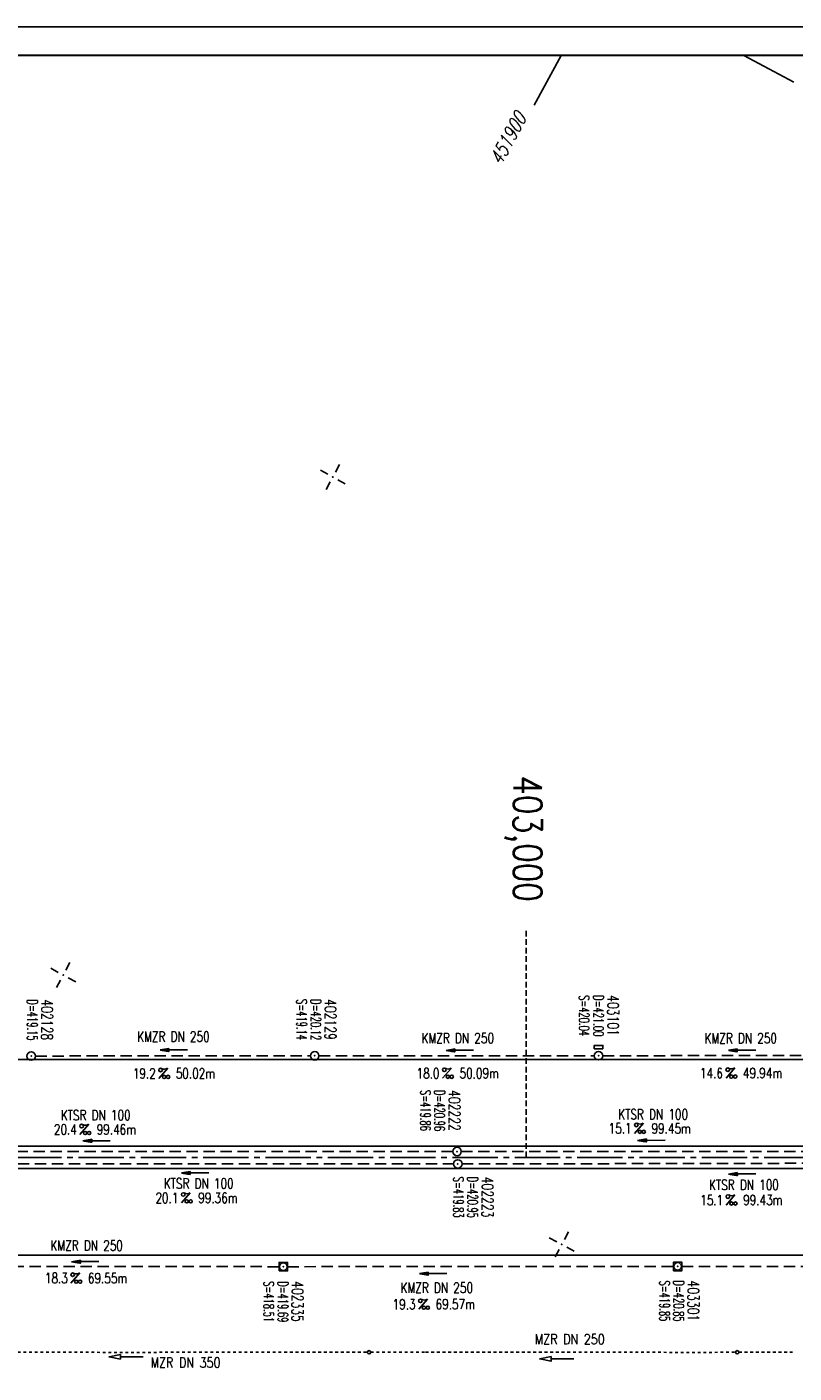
# Model space of a CAD drawing. Extents: x 0 to 1135, y 0 to 420.
# Tile 3 of 36: x 182 to 318, y 182 to 420. Entities that reach past the tile are written whole.
import ezdxf
from ezdxf.enums import TextEntityAlignment as Align

# ---------------------------------------------------------------- set-up
doc = ezdxf.new("R2010")
doc.units = 0
doc.header["$LTSCALE"] = 2
doc.header["$MEASUREMENT"] = 0
for name, pattern in [('ACAD_ISO03W100', [0.5, 0.25, -0.25]), ('ACHSE', [5.5, 4, -0.5, 0.5, -0.5]), ('AUSGEZOGEN', [0]), ('GESTRICH-X2', [1.5, 1, -0.5]), ('GESTRICHELT', [0.75, 0.5, -0.25])]:
    doc.linetypes.add(name, pattern=pattern)
doc.layers.get('0').update_dxf_attribs({"linetype": 'AUSGEZOGEN'})
for name, color, linetype in [('ACHSETOP', 250, 'ACHSE'), ('FBR', 8, 'CONTINUOUS'), ('HEKTOM', 250, 'GESTRICHELT'), ('KANAL', 7, 'GESTRICH-X2'), ('NETZ', 250, 'CONTINUOUS'), ('PFEIL', 7, 'CONTINUOUS'), ('RAHMEN', 250, 'AUSGEZOGEN'), ('SCHACHTNR', 6, 'CONTINUOUS'), ('SCHSYMBOL', 7, 'CONTINUOUS'), ('TE', 15, 'CONTINUOUS'), ('TEXTO', 4, 'CONTINUOUS'), ('TEXTU', 4, 'CONTINUOUS')]:
    doc.layers.add(name, color=color, linetype=linetype)
doc.styles.add('ROMANS', font='romans.shx', dxfattribs={"width": 0.8})

# ---------------------------------------------------------------- blocks, each defined once
blk = doc.blocks.new('IKR')
at = {"color": 0}
for p, q in [((0, 1), (0, 2.5)), ((-2.5, 0), (-1, 0)), ((1, 0), (2.5, 0)), ((0, -2.5), (0, -1))]:
    blk.add_line(p, q, dxfattribs=at)
blk.add_circle((0, 0), 0.05, dxfattribs=at)
blk.add_point((0, 0), dxfattribs=at)
blk = doc.blocks.new('GST')
at = {"color": 0}
blk.add_circle((0, 0), 0.75, dxfattribs=at)
blk.add_point((0, 0), dxfattribs=at)
blk = doc.blocks.new('10')
blk.add_blockref('GST', (0, 0))
blk = doc.blocks.new('PROM')
blk.add_line((1.57, 1.82), (0.02, 0.02))
for centre, radius in [((0.32, 1.51), 0.317), ((0.94, 0.29), 0.283), ((1.64, 0.29), 0.283)]:
    blk.add_circle(centre, radius)
blk.add_arc((0.99, 2.68), 1.03, 239.1414, 303.3549)
blk = doc.blocks.new('PFEIL2')
at = {"color": 0}
for p, q in [((0.88, 0), (-2.4, -0.01)), ((0.88, -0.27), (0.88, 0.28)), ((0.88, 0.28), (2.43, 0.01)), ((0.91, 0.27), (0.88, 0.26)), ((0.97, 0.26), (0.88, 0.25)), ((1.02, 0.25), (0.88, 0.23)), ((1.07, 0.24), (0.88, 0.21)), ((1.13, 0.23), (0.88, 0.19)), ((1.18, 0.22), (0.88, 0.17)), ((1.24, 0.21), (0.88, 0.15)), ((1.29, 0.21), (0.88, 0.14)), ((1.34, 0.2), (0.88, 0.12)), ((1.4, 0.19), (0.88, 0.1)), ((1.45, 0.18), (0.88, 0.08)), ((1.51, 0.17), (0.88, 0.06)), ((1.56, 0.16), (0.88, 0.04)), ((1.61, 0.15), (0.88, 0.02)), ((1.67, 0.14), (0.88, 0.01)), ((1.72, 0.13), (0.88, -0.01)), ((1.78, 0.12), (0.88, -0.03)), ((1.83, 0.11), (0.88, -0.05)), ((1.88, 0.1), (0.88, -0.07)), ((1.94, 0.09), (0.88, -0.09)), ((2.05, 0.08), (0.88, -0.12)), ((1.99, 0.08), (0.88, -0.11)), ((2.1, 0.07), (0.88, -0.14)), ((2.15, 0.06), (0.88, -0.16)), ((2.21, 0.05), (0.88, -0.18)), ((2.26, 0.04), (0.88, -0.2)), ((2.32, 0.03), (0.88, -0.22)), ((2.37, 0.02), (0.88, -0.23)), ((2.42, 0.01), (0.88, -0.25)), ((2.43, 0.01), (0.88, -0.27))]:
    blk.add_line(p, q, dxfattribs=at)
blk = doc.blocks.new('13')
blk.add_lwpolyline([(0.76, 1.22), (-0.75, 1.22), (-0.75, 1.8), (0.76, 1.8)], close=True)
at = {"rotation": 180}
blk.add_blockref('GST', (0, 0), dxfattribs=at)
blk = doc.blocks.new('20')
blk.add_lwpolyline([(-0.75, -0.75), (0.75, -0.75), (0.75, 0.75), (-0.75, 0.75)], close=True)
blk.add_circle((0, 0), 0.676)
blk.add_point((0, 0))

msp = doc.modelspace()

# ---------------------------------------------------------------- linework, layer by layer
at = {"layer": 'ACHSETOP'}
msp.add_lwpolyline([(25, 220.37), (70.24, 220.37), (320.24, 220.37), (570.24, 220.37), (770.24, 220.37), (895.24, 220.37), (945.24, 220.37), (950, 220.37)], dxfattribs=at)
at = {"layer": 'FBR'}
for points in [[(25, 237.62), (70.24, 237.62), (320.24, 237.62), (570.24, 237.62), (650.12, 237.62)], [(25, 203.12), (70.24, 203.12), (320.24, 203.12), (570.24, 203.12), (641.54, 203.12)]]:
    msp.add_lwpolyline(points, dxfattribs=at)
for points in [[(25, 222.37, -0.000001), (70.24, 222.37, -0.000001), (195.24, 222.37, 0.000001), (320.24, 222.37, 0.000001), (445.24, 222.37, -0.000001), (570.24, 222.37, -0.000001), (670.24, 222.37, 0.000001), (770.24, 222.37), (786.31, 222.37)], [(25, 218.37, -0.000001), (70.24, 218.37, -0.000001), (195.24, 218.37, 0.000001), (320.24, 218.37, 0.000001), (445.24, 218.37, -0.000001), (570.24, 218.37, -0.000001), (670.24, 218.37, 0.000001), (770.24, 218.37), (786.29, 218.37)]]:
    msp.add_lwpolyline(points, format="xyb", dxfattribs=at)
at = {"layer": 'HEKTOM'}
msp.add_line((270.25, 220.38), (270.25, 260.38), dxfattribs=at)
at = {"layer": 'KANAL'}
for p, q in [((183.68, 238.26), (232.2, 238.31)), ((233.69, 238.29), (282.3, 238.32)), ((283.79, 238.3), (332.23, 238.4)), ((159.34, 221.43), (257.31, 221.39)), ((258.8, 221.4), (356.76, 221.36)), ((159.58, 219.25), (257.43, 219.2)), ((258.93, 219.2), (356.87, 219.39)), ((158.62, 201.11), (226.66, 201.06)), ((228.16, 201.06), (296.21, 201.1)), ((297.73, 201.09), (371.68, 201.11))]:
    msp.add_line(p, q, dxfattribs=at)
at = {"layer": 'NETZ'}
for p, q in [((276.41, 414.98), (271.65, 406.18)), ((308.68, 414.98), (317.48, 410.22))]:
    msp.add_line(p, q, dxfattribs=at)
at = {"layer": 'RAHMEN'}
msp.add_line((1135, 420), (0, 420), dxfattribs=at)
at = {"layer": 'RAHMEN', "const_width": 0.35}
msp.add_lwpolyline([(25, 5), (1130, 5), (1130, 415), (25, 415), (25, 5)], dxfattribs=at)
at = {"layer": 'TE', "linetype": 'ACAD_ISO03W100'}
for points in [[(167.85, 185.93), (177.55, 185.94), (202.55, 185.93), (227.56, 185.96), (242.24, 185.95)], [(242.84, 185.95), (252.52, 185.95), (277.53, 185.94), (302.53, 185.93), (307.2, 185.94)], [(307.8, 185.94), (317.24, 185.96)]]:
    msp.add_lwpolyline(points, dxfattribs=at)
at = {"layer": 'TE', "linetype": 'Continuous'}
for points in [[(202.67, 185.16), (198.67, 185.14), (198.67, 185.54), (196.67, 185.12), (198.67, 184.74), (198.67, 185.14)], [(278.66, 184.79), (274.66, 184.77), (274.65, 185.17), (272.66, 184.76), (274.66, 184.37), (274.66, 184.77)]]:
    msp.add_lwpolyline(points, dxfattribs=at)
for centre in [(242.54, 185.95), (307.5, 185.94)]:
    msp.add_circle(centre, 0.3, dxfattribs=at)

# ---------------------------------------------------------------- block references
at = {"layer": 'NETZ', "rotation": 151.5965}
for p in [(236.14, 340.52), (188.57, 252.56), (276.54, 204.99)]:
    msp.add_blockref('IKR', p, dxfattribs=at)
at = {"layer": 'PFEIL'}
for p, rotation in [((208.09, 239.34), 180.0492354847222), ((258.55, 239.27), 180.0161354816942), ((308.39, 239.28), 180.0735354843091), ((194.48, 223.3), 179.9892354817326), ((292.36, 223.37), 179.9785354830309), ((211.85, 217.62), 179.9619354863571), ((308.4, 217.43), 180.1013354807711), ((192.47, 201.95), 179.9552354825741), ((253.84, 199.85), 180.0381354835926)]:
    msp.add_blockref('PFEIL2', p, dxfattribs=dict(at, rotation=rotation))
at = {"layer": 'SCHSYMBOL', "rotation": 3.548496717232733e-05}
for name, p in [('13', (283.03, 238.32)), ('10', (182.92, 238.26)), ('10', (232.94, 238.3)), ('10', (258.06, 221.4)), ('10', (258.19, 219.2)), ('20', (227.41, 201.06)), ('20', (296.98, 201.1))]:
    msp.add_blockref(name, p, dxfattribs=at)
at = {"layer": 'TEXTU'}
for p, rotation in [((205.43, 234.28), 0.04923548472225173), ((255.49, 234.31), 0.01613548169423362), ((305.51, 234.34), 0.07353548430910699), ((191.49, 224.38), 359.9892354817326), ((289.37, 224.58), 359.9785354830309), ((209.42, 212.3), 359.9619354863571), ((305.54, 211.93), 0.1013354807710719), ((189.91, 198.13), 359.955235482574), ((251.27, 193.52), 0.038135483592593)]:
    msp.add_blockref('PROM', p, dxfattribs=dict(at, rotation=rotation))

# ---------------------------------------------------------------- texts
at = {"layer": 'HEKTOM', "style": 'ROMANS', "width": 0.8}
msp.add_text('403,000', height=5, rotation=270, dxfattribs=at).set_placement((268.03, 287.81))
at = {"layer": 'NETZ', "style": 'ROMANS', "oblique": 16.6, "width": 0.75}
msp.add_text('451900', height=2.5, rotation=61.5965, dxfattribs=at).set_placement((265.82, 395.41))
at = {"layer": 'SCHACHTNR', "style": 'ROMANS'}
for s, height, width, p in [('D=419.15', 1.8, 0.6, (182.23, 248.25)), ('402128', 2, 0.7, (184.72, 248.25)), ('S=419.14', 1.8, 0.6, (229.76, 248.3)), ('D=420.12', 1.8, 0.6, (232.24, 248.3)), ('402129', 2, 0.7, (234.73, 248.31)), ('S=420.04', 1.8, 0.6, (279.6, 249)), ('D=421.00', 1.8, 0.6, (282.12, 248.99)), ('403101', 2, 0.7, (284.61, 249)), ('S=419.86', 1.8, 0.6, (251.6, 232.25)), ('D=420.96', 1.8, 0.6, (254.08, 232.25)), ('402222', 2, 0.7, (256.6, 232.24)), ('S=419.83', 1.8, 0.6, (257.42, 216.92)), ('D=420.95', 1.8, 0.6, (259.91, 216.93)), ('402223', 2, 0.7, (262.45, 216.94)), ('S=418.51', 1.8, 0.6, (223.95, 198.48)), ('D=419.69', 1.8, 0.6, (226.44, 198.48)), ('402335', 2, 0.7, (228.93, 198.49)), ('S=419.85', 1.8, 0.6, (293.8, 198.61)), ('D=420.85', 1.8, 0.6, (296.28, 198.61)), ('403301', 2, 0.7, (298.77, 198.61))]:
    msp.add_text(s, height=height, rotation=270, dxfattribs=dict(at, width=width)).set_placement(p)
at = {"layer": 'TE', "linetype": 'Continuous', "style": 'ROMANS', "width": 0.8}
for s, oblique, p in [('MZR DN 250', 0, (271.78, 187.35)), ('MZR DN 350', 360, (203.99, 183.23))]:
    msp.add_text(s, height=1.8, rotation=359.9962, dxfattribs=dict(at, oblique=oblique)).set_placement(p)
at = {"layer": 'TEXTO', "style": 'ROMANS', "width": 0.75}
for s, rotation, p in [('KMZR DN 250', 0.0492, (208.01, 240.79)), ('KMZR DN 250', 0.0161, (258.19, 240.52)), ('KMZR DN 250', 0.0735, (308.12, 240.5)), ('KTSR DN 100', 359.9892, (194.3, 226.92)), ('KTSR DN 100', 359.9785, (292.67, 227.07)), ('KTSR DN 100', 359.9619, (212.47, 214.86)), ('KTSR DN 100', 0.1013, (308.69, 214.62)), ('KMZR DN 250', 359.9552, (192.7, 203.89)), ('KMZR DN 250', 0.0381, (254.48, 196.44))]:
    msp.add_text(s, height=1.8, rotation=rotation, dxfattribs=at).set_placement(p, align=Align.CENTER)
at = {"layer": 'TEXTU', "style": 'ROMANS', "width": 0.75}
for s, rotation, p in [('19.2', 0.0492, (200.85, 234.27)), ('50.02m', 0.0492, (208.43, 234.29)), ('18.0', 0.0161, (250.92, 234.3)), ('50.09m', 0.0161, (258.5, 234.32)), ('14.6', 0.0735, (300.93, 234.33)), ('49.94m', 0.0735, (308.51, 234.35)), ('20.4', 359.9892, (186.92, 224.39)), ('99.46m', 359.9892, (194.48, 224.38)), ('15.1', 359.9785, (284.81, 224.58)), ('99.45m', 359.9785, (292.37, 224.57)), ('20.1', 359.9619, (204.84, 212.3)), ('99.36m', 359.9619, (212.4, 212.3)), ('15.1', 0.1013, (300.97, 211.91)), ('99.43m', 0.1013, (308.55, 211.93)), ('18.3', 359.9552, (185.33, 198.15)), ('69.55m', 359.9552, (192.92, 198.13)), ('19.3', 0.0381, (246.7, 193.51)), ('69.57m', 0.0381, (254.28, 193.53))]:
    msp.add_text(s, height=1.8, rotation=rotation, dxfattribs=at).set_placement(p)

doc.saveas('drawing.dxf')
